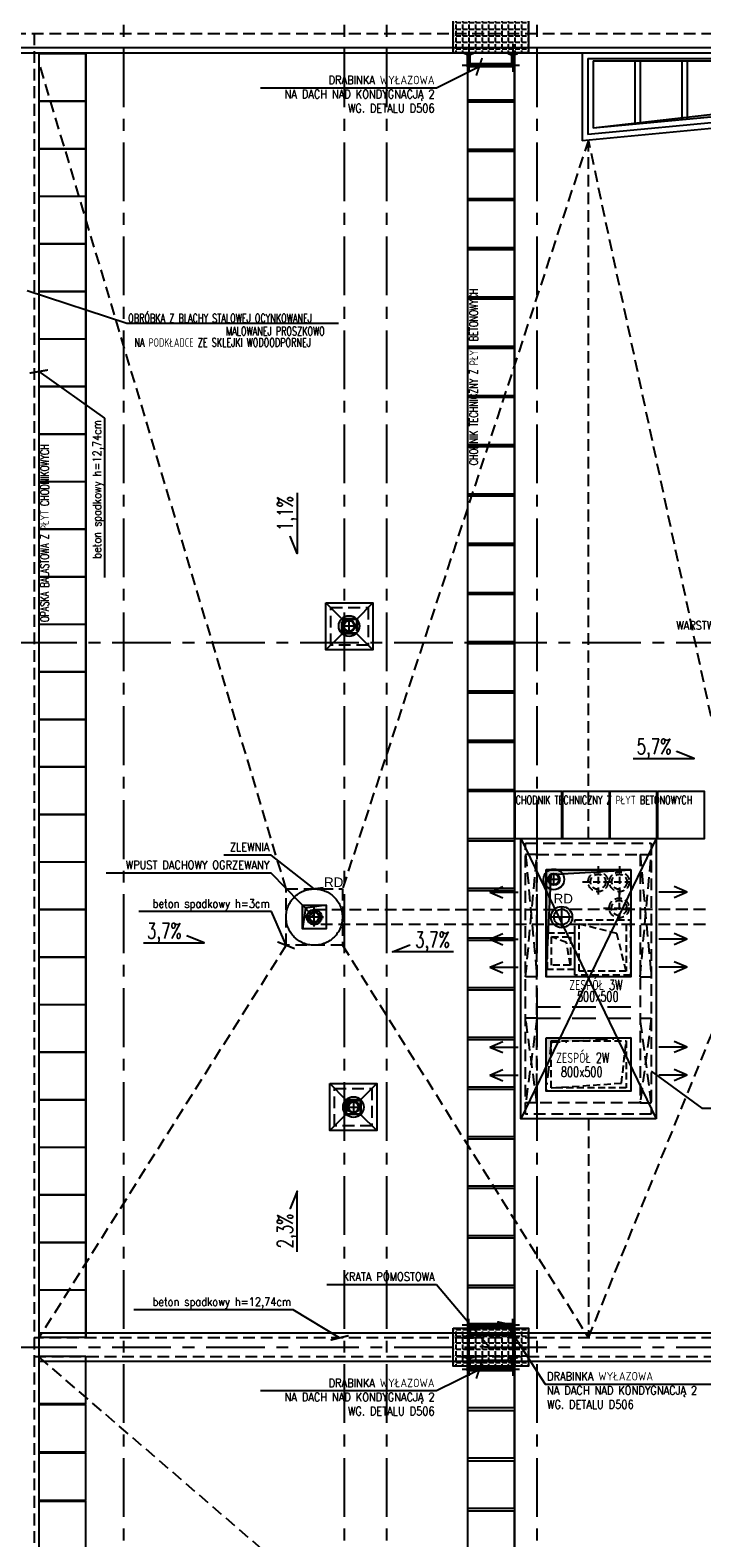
# Model space of a CAD drawing. Extents: x 41755 to 123924, y -112333 to 86187.
# Tile 21 of 256: x 100422 to 101136, y -98949 to -97344. Entities that reach past the tile are written whole.
import ezdxf
from ezdxf.enums import TextEntityAlignment as Align

# ---------------------------------------------------------------- set-up
doc = ezdxf.new("R2010")
doc.units = 0
doc.header["$LTSCALE"] = 50
for name, pattern in [('ACAD_ISO02W100', [15, 12, -3]), ('ACAD_ISO10W100', [18.5, 12, -3, 0.5, -3]), ('CENTER', [2, 1.25, -0.25, 0.25, -0.25]), ('DASHDOT', [1, 0.5, -0.25, 0, -0.25]), ('DASHED', [0.75, 0.5, -0.25])]:
    doc.linetypes.add(name, pattern=pattern)
doc.layers.get('0').update_dxf_attribs({"color": 101, "linetype": 'CONTINUOUS'})
for name, color, linetype in [('Ele-balustrada', 8, 'CONTINUOUS'), ('Ins-kan', 54, 'CONTINUOUS'), ('Ins-went', 141, 'CONTINUOUS'), ('Ins-wod', 4, 'CONTINUOUS'), ('Okn---okna', 5, 'CONTINUOUS'), ('Opis-spadki', 61, 'CONTINUOUS'), ('Os-osie glowne', 1, 'CENTER'), ('Pzt-chodniki-hatch', 252, 'CONTINUOUS'), ('Sch-opis', 51, 'CONTINUOUS'), ('W-idok', 8, 'CONTINUOUS'), ('W-idok pod', 5, 'DASHED'), ('W-izol-w', 144, 'CONTINUOUS'), ('W-otwor-strop', 1, 'CONTINUOUS'), ('W-widok-spadki', 61, 'CONTINUOUS')]:
    doc.layers.add(name, color=color, linetype=linetype)
doc.styles.add('ROMANS', font='romans', dxfattribs={"width": 0.85})
doc.styles.add('tab-bud$0$ROMANS', font='romans', dxfattribs={"width": 0.7})
doc.styles.add('TYTUL2', font='ARIAL.TTF')
doc.dimstyles.new('CHMIELNA', dxfattribs={"dimscale": 3.5, "dimtxt": 4, "dimasz": 1.5, "dimexe": 3, "dimexo": 0, "dimgap": 1, "dimtad": 1, "dimdec": 1, "dimrnd": 0.5, "dimzin": 12, "dimdsep": 46, "dimtxsty": 'ROMANS', "dimblk": 'DIMTICK', "dimcen": 0.09, "dimse1": 1, "dimse2": 1, "dimclrd": 143, "dimclrt": 53, "dimadec": 0, "dimazin": 0, "dimtfac": 1, "dimtdec": 1, "dimtix": 1, "dimtmove": 2, "dimatfit": 2, "dimldrblk": 'ARCHTICK', "dimfxl": 0, "dimtolj": 1, "dimtzin": 0, "dimarcsym": 0})

# ---------------------------------------------------------------- blocks, each defined once
blk = doc.blocks.new('_SKGJFKGJFGKHGJ')
blk.add_line((-13.5, -53.9), (-13.5, 6.9))
at = {"linetype": 'DASHDOT', "ltscale": 5, "flags": 128}
for points in [[(9.4, 0), (-20.4, 0)], [(9.4, -47), (-20.4, -47)]]:
    blk.add_lwpolyline(points, dxfattribs=at)
at = {"flags": 128}
for points in [[(-1.9, -48.5), (-15, -48.5), (-15, 1.5), (-1.9, 1.5)], [(-1.9, -45.5), (-12, -45.5), (-12, -1.5), (-1.9, -1.5)]]:
    blk.add_lwpolyline(points, dxfattribs=at)
for points in [[(0, 5), (0, -5), (-1, -5, -0.199443), (-1, 5)], [(0, -52), (0, -42), (-1, -42, 0.199443), (-1, -52)]]:
    blk.add_lwpolyline(points, format="xyb", close=True, dxfattribs=at)
at = {"linetype": 'DASHED', "ltscale": 0.1, "flags": 128}
for points in [[(-1.9, 1.5), (0, 1.5)], [(-1.9, -1.5), (0, -1.5)], [(0, -45.5), (-1.9, -45.5)], [(0, -48.5), (-1.9, -48.5)]]:
    blk.add_lwpolyline(points, dxfattribs=at)
blk = doc.blocks.new('DIMTICK')
for p, q in [((-1, 0), (1, 0)), ((0, 1), (0, -1))]:
    blk.add_line(p, q)
at = {"const_width": 0.141}
blk.add_lwpolyline([(0.71, 0.71), (-0.71, -0.71)], dxfattribs=at)
blk = doc.blocks.new('_kgjdskfgjkfh')
at = {"linetype": 'ACAD_ISO10W100'}
for p, q in [((10, 0), (-10, 0)), ((0, 10), (0, -10))]:
    blk.add_line(p, q, dxfattribs=at)
at = {"linetype": 'Continuous', "ltscale": 7}
for p, q in [((-8, 0), (-5, 0)), ((-7.6, 2.5), (-4.8, 1.5)), ((-6.5, 4.7), (-4, 2.9)), ((-4.7, 6.5), (-2.9, 4)), ((-2.5, 7.6), (-1.5, 4.8)), ((0, 8), (0, 5)), ((2.5, 7.6), (1.5, 4.8)), ((4.7, 6.5), (2.9, 4)), ((6.5, 4.7), (4, 2.9)), ((7.6, 2.5), (4.8, 1.5)), ((8, 0), (5, 0)), ((-7.6, -2.5), (-4.8, -1.5)), ((-6.5, -4.7), (-4, -2.9)), ((-4.7, -6.5), (-2.9, -4)), ((-2.5, -7.6), (-1.5, -4.8)), ((0, -8), (0, -5)), ((2.5, -7.6), (1.5, -4.8)), ((4.7, -6.5), (2.9, -4)), ((6.5, -4.7), (4, -2.9)), ((7.6, -2.5), (4.8, -1.5))]:
    blk.add_line(p, q, dxfattribs=at)
at = {"linetype": 'ACAD_ISO02W100'}
blk.add_circle((0, 0), 30, dxfattribs=at)
at = {"linetype": 'Continuous', "ltscale": 7}
for radius in [8, 5]:
    blk.add_circle((0, 0), radius, dxfattribs=at)
blk = doc.blocks.new('_kdjkgjksjhgkfhh')
for p, q in [((-11.2, 0), (11.2, 0)), ((0, 11.2), (0, -11.2))]:
    blk.add_line(p, q)
for radius in [11.3, 8.25]:
    blk.add_circle((0, 0), radius)
blk = doc.blocks.new('SPADKI')
at = {"ltscale": 25}
blk.add_lwpolyline([(0, 0), (0, -70), (-8, -50), (-8, -50)], dxfattribs=at)
at = {"ltscale": 25, "style": 'ROMANS', "width": 0.7}
blk.add_attdef('SP%', text='', height=18, rotation=90, dxfattribs=at).set_placement((-4.9, -24), align=Align.CENTER)
blk = doc.blocks.new('_STRZAŁKA_WENT')
for q in [(-6, -14), (0, -30.2), (6, -14)]:
    blk.add_line((0, 0), q)

msp = doc.modelspace()

# ---------------------------------------------------------------- hatches: boundary and pattern name
at = {"layer": 'W-idok'}
h = msp.add_hatch(dxfattribs=at)
h.set_pattern_fill('ANGLE', color=256, style=0)
h.set_pattern_definition([(360, (48983.4185, 565.478), (2e-15, 6.985), [5.08, -1.905]), (90, (48983.4185, 565.478), (-6.985, 2e-15), [5.08, -1.905])])
h.paths.add_polyline_path([(100871.934, -97327.824), (100951.934, -97327.824), (100951.934, -97368.324), (100871.934, -97368.324)])
h = msp.add_hatch(dxfattribs=at)
h.set_pattern_fill('ANGLE', color=256, style=0)
h.set_pattern_definition([(360, (48983.4185, -832.272), (2e-15, 6.985), [5.08, -1.905]), (90, (48983.4185, -832.272), (-6.985, 2e-15), [5.08, -1.905])])
h.paths.add_polyline_path([(100871.934, -98725.574), (100951.934, -98725.574), (100951.934, -98766.074), (100871.934, -98766.074)])
at = {"layer": 'W-otwor-strop'}
for points in [[(101520.966, -97376.824), (101520.966, -97401.501), (101020.966, -97448.757), (101510.966, -97392.401)], [(100736.599, -98275.563), (100714.599, -98278.563), (100711.599, -98300.563), (100711.599, -98275.563)]]:
    msp.add_hatch(color=256, dxfattribs=at).paths.add_polyline_path(points)
at = {"layer": 'W-otwor-strop', "linetype": 'DASHDOT', "ltscale": 0.5}
for points in [[(100769.029, -97970.824), (100754.029, -97970.824), (100754.029, -97985.824), (100756.029, -97972.824)], [(100970.966, -98473.247), (100970.966, -98416.668), (101060.966, -98416.668), (100975.966, -98421.668)], [(100772.966, -98482.824), (100757.966, -98482.824), (100757.966, -98497.824), (100760.966, -98485.824)]]:
    msp.add_hatch(color=256, dxfattribs=at).paths.add_polyline_path(points)
at = {"layer": 'W-otwor-strop', "ltscale": 0.5}
msp.add_hatch(color=256, dxfattribs=at).paths.add_polyline_path([(101060.966, -98237.824), (100970.966, -98237.824), (100970.966, -98351.722), (100975.966, -98242.824)])

# ---------------------------------------------------------------- linework, layer by layer
at = {"layer": 'Ins-kan', "linetype": 'Continuous', "ltscale": 0.3}
for p, q in [((100761.034, -97984.73), (100761.034, -97972.13)), ((100767.334, -97978.43), (100754.734, -97978.43)), ((100765.723, -98483.974), (100765.723, -98496.552)), ((100759.434, -98490.263), (100772.012, -98490.263))]:
    msp.add_line(p, q, dxfattribs=at)
at = {"layer": 'Ins-kan'}
for p, q in [((100978.978, -98254.282), (100978.978, -98241.682)), ((100985.278, -98247.982), (100972.678, -98247.982))]:
    msp.add_line(p, q, dxfattribs=at)
at = {"layer": 'Ins-kan', "linetype": 'Continuous', "ltscale": 0.3}
for centre, radius in [((100761.034, -97978.43), 11), ((100761.034, -97978.43), 6.3), ((100761.034, -97978.43), 5.5), ((100765.723, -98490.263), 11)]:
    msp.add_circle(centre, radius, dxfattribs=at)
at = {"layer": 'Ins-kan'}
for radius in [11, 6.3, 5.5]:
    msp.add_circle((100978.978, -98247.982), radius, dxfattribs=at)
at = {"layer": 'Ins-kan', "linetype": 'Continuous', "ltscale": 0.3, "extrusion": (0, 0, -1)}
for major_axis in [(4.447, 4.447), (3.882, 3.882)]:
    msp.add_ellipse((100765.723, -98490.263), major_axis=major_axis, ratio=1, start_param=-0.78539816, end_param=5.49778714, dxfattribs=at)
at = {"layer": 'Ins-went', "linetype": 'DASHED', "ltscale": 0.3}
for p, q in [((101026.049, -98233.943), (101026.049, -98267.199)), ((101026.049, -98233.943), (101026.049, -98267.199)), ((101048.693, -98233.943), (101048.693, -98267.199)), ((101048.693, -98233.943), (101048.693, -98267.199)), ((101009.421, -98250.571), (101042.677, -98250.571)), ((101009.421, -98250.571), (101042.677, -98250.571)), ((101032.065, -98250.571), (101065.321, -98250.571)), ((101032.065, -98250.571), (101065.321, -98250.571)), ((101048.455, -98261.789), (101048.455, -98295.045)), ((101048.455, -98261.789), (101048.455, -98295.045)), ((101031.827, -98278.417), (101065.083, -98278.417)), ((101031.827, -98278.417), (101065.083, -98278.417)), ((101001.466, -98350.024), (101001.466, -98291.024)), ((101001.466, -98291.024), (101060.466, -98291.024)), ((101060.466, -98291.024), (101060.466, -98350.024)), ((100972.056, -98343.682), (100972.056, -98304.682)), ((100972.056, -98304.682), (101001.056, -98304.682)), ((100992.556, -98315.182), (100976.556, -98309.182)), ((100976.556, -98339.182), (100976.556, -98309.182)), ((100976.556, -98309.182), (100996.556, -98309.182)), ((100996.556, -98309.182), (100996.556, -98339.182)), ((101001.056, -98304.682), (101001.056, -98343.682)), ((101045.966, -98305.524), (101005.966, -98295.524)), ((101005.966, -98345.524), (101005.966, -98295.524)), ((101005.966, -98295.524), (101055.966, -98295.524)), ((101055.966, -98345.524), (101045.966, -98305.524)), ((101055.966, -98295.524), (101055.966, -98345.524)), ((100996.556, -98339.182), (100992.556, -98315.182)), ((100996.556, -98339.182), (100976.556, -98339.182)), ((101001.056, -98343.682), (100972.056, -98343.682)), ((101060.466, -98350.024), (101001.466, -98350.024)), ((101055.966, -98345.524), (101005.966, -98345.524)), ((100975.966, -98469.821), (100975.966, -98419.821)), ((100975.966, -98419.821), (101055.966, -98419.821)), ((101055.966, -98419.821), (101055.966, -98469.821)), ((101055.966, -98469.821), (100975.966, -98469.821))]:
    msp.add_line(p, q, dxfattribs=at)
msp.add_lwpolyline([(100975.966, -98469.821), (101050.966, -98464.821), (101055.966, -98419.821)], dxfattribs=at)
for centre, radius in [((101026.049, -98250.571), 10.56), ((101026.049, -98250.571), 10.56), ((101026.049, -98250.571), 8), ((101026.049, -98250.571), 8), ((101048.693, -98250.571), 10.56), ((101048.693, -98250.571), 10.56), ((101048.693, -98250.571), 8), ((101048.693, -98250.571), 8), ((101048.455, -98278.417), 10.56), ((101048.455, -98278.417), 10.56), ((101048.455, -98278.417), 8), ((101048.455, -98278.417), 8)]:
    msp.add_circle(centre, radius, dxfattribs=at)
at = {"layer": 'Ins-wod', "linetype": 'DASHED', "ltscale": 0.5}
for points in [[(100724.052, -98280.074), (100987.216, -98280.074)], [(101215.18, -98280.074), (100987.216, -98280.074)], [(100987.216, -98296.074), (100724.052, -98296.074)], [(101215.18, -98296.074), (100987.216, -98296.074)]]:
    msp.add_lwpolyline(points, dxfattribs=at)
at = {"layer": 'Okn---okna'}
for p, q in [((101008.966, -97368.324), (101532.966, -97368.324)), ((101014.966, -97374.324), (101526.966, -97374.324)), ((101532.966, -97412.42), (101008.966, -97461.945)), ((101526.966, -97406.96), (101014.966, -97455.351)), ((101520.966, -97401.501), (101020.966, -97448.757))]:
    msp.add_line(p, q, dxfattribs=at)
for points in [[(101008.966, -97368.324), (101008.966, -97461.945)], [(101014.966, -97374.324), (101014.966, -97455.351)], [(101020.966, -97376.824), (101020.966, -97448.757)], [(101020.966, -97376.824), (101520.966, -97376.824)], [(101064.966, -97376.824), (101064.966, -97444.599)], [(101070.966, -97376.824), (101070.966, -97444.031)], [(101114.966, -97376.824), (101114.966, -97439.873)], [(101120.966, -97376.824), (101120.966, -97439.306)]]:
    msp.add_lwpolyline(points, dxfattribs=at)
at = {"layer": 'Os-osie glowne'}
for points in [[(100520.966, -96063.824), (100520.966, -102110.824)], [(100755.966, -96063.824), (100755.966, -102110.824)], [(100800.966, -96063.824), (100800.966, -102040.824)], [(100960.966, -96063.824), (100960.966, -102040.824)], [(99508.966, -97995.824), (111775.966, -97995.824)], [(99508.966, -98745.824), (111775.966, -98745.824)]]:
    msp.add_lwpolyline(points, dxfattribs=at)
at = {"layer": 'Pzt-chodniki-hatch'}
for points in [[(100430.966, -97369.624), (100430.966, -97419.624), (100480.966, -97419.624), (100480.966, -97369.624)], [(100886.934, -97368.324), (100886.934, -97418.324), (100936.934, -97418.324), (100936.934, -97368.324)], [(100430.966, -97420.224), (100430.966, -97470.224), (100480.966, -97470.224), (100480.966, -97420.224)], [(100886.934, -97420.949), (100886.934, -97470.949), (100936.934, -97470.949), (100936.934, -97420.949)], [(100430.966, -97470.824), (100430.966, -97520.824), (100480.966, -97520.824), (100480.966, -97470.824)], [(100886.934, -97473.349), (100886.934, -97523.349), (100936.934, -97523.349), (100936.934, -97473.349)], [(100430.966, -97521.424), (100430.966, -97571.424), (100480.966, -97571.424), (100480.966, -97521.424)], [(100886.934, -97525.749), (100886.934, -97575.749), (100936.934, -97575.749), (100936.934, -97525.749)], [(100430.966, -97572.024), (100430.966, -97622.024), (100480.966, -97622.024), (100480.966, -97572.024)], [(100886.934, -97578.149), (100886.934, -97628.149), (100936.934, -97628.149), (100936.934, -97578.149)], [(100430.966, -97622.624), (100430.966, -97672.624), (100480.966, -97672.624), (100480.966, -97622.624)], [(100886.934, -97630.549), (100886.934, -97680.549), (100936.934, -97680.549), (100936.934, -97630.549)], [(100430.966, -97673.224), (100430.966, -97723.224), (100480.966, -97723.224), (100480.966, -97673.224)], [(100886.934, -97682.949), (100886.934, -97732.949), (100936.934, -97732.949), (100936.934, -97682.949)], [(100430.966, -97723.824), (100430.966, -97773.824), (100480.966, -97773.824), (100480.966, -97723.824)], [(100886.934, -97735.349), (100886.934, -97785.349), (100936.934, -97785.349), (100936.934, -97735.349)], [(100430.966, -97774.424), (100430.966, -97824.424), (100480.966, -97824.424), (100480.966, -97774.424)], [(100886.934, -97787.749), (100886.934, -97837.749), (100936.934, -97837.749), (100936.934, -97787.749)], [(100430.966, -97825.024), (100430.966, -97875.024), (100480.966, -97875.024), (100480.966, -97825.024)], [(100886.934, -97840.149), (100886.934, -97890.149), (100936.934, -97890.149), (100936.934, -97840.149)], [(100430.966, -97875.624), (100430.966, -97925.624), (100480.966, -97925.624), (100480.966, -97875.624)], [(100886.934, -97892.549), (100886.934, -97942.549), (100936.934, -97942.549), (100936.934, -97892.549)], [(100430.966, -97926.224), (100430.966, -97976.224), (100480.966, -97976.224), (100480.966, -97926.224)], [(100886.934, -97944.949), (100886.934, -97994.949), (100936.934, -97994.949), (100936.934, -97944.949)], [(100430.966, -97976.824), (100430.966, -98026.824), (100480.966, -98026.824), (100480.966, -97976.824)], [(100886.934, -97997.349), (100886.934, -98047.349), (100936.934, -98047.349), (100936.934, -97997.349)], [(100430.966, -98027.424), (100430.966, -98077.424), (100480.966, -98077.424), (100480.966, -98027.424)], [(100886.934, -98049.749), (100886.934, -98099.749), (100936.934, -98099.749), (100936.934, -98049.749)], [(100430.966, -98078.024), (100430.966, -98128.024), (100480.966, -98128.024), (100480.966, -98078.024)], [(100886.934, -98102.149), (100886.934, -98152.149), (100936.934, -98152.149), (100936.934, -98102.149)], [(100430.966, -98128.624), (100430.966, -98178.624), (100480.966, -98178.624), (100480.966, -98128.624)], [(100886.934, -98154.549), (100886.934, -98204.549), (100936.934, -98204.549), (100936.934, -98154.549)], [(100937.484, -98154.549), (100937.484, -98204.549), (100987.484, -98204.549), (100987.484, -98154.549)], [(100988.034, -98154.549), (100988.034, -98204.549), (101038.034, -98204.549), (101038.034, -98154.549)], [(101038.584, -98154.549), (101038.584, -98204.549), (101088.584, -98204.549), (101088.584, -98154.549)], [(101089.134, -98154.549), (101089.134, -98204.549), (101139.134, -98204.549), (101139.134, -98154.549)], [(100430.966, -98179.224), (100430.966, -98229.224), (100480.966, -98229.224), (100480.966, -98179.224)], [(100886.934, -98207.359), (100886.934, -98257.359), (100936.934, -98257.359), (100936.934, -98207.359)], [(100430.966, -98229.824), (100430.966, -98279.824), (100480.966, -98279.824), (100480.966, -98229.824)], [(100886.934, -98260.169), (100886.934, -98310.169), (100936.934, -98310.169), (100936.934, -98260.169)], [(100430.966, -98280.424), (100430.966, -98330.424), (100480.966, -98330.424), (100480.966, -98280.424)], [(100886.934, -98312.979), (100886.934, -98362.979), (100936.934, -98362.979), (100936.934, -98312.979)], [(100430.966, -98331.024), (100430.966, -98381.024), (100480.966, -98381.024), (100480.966, -98331.024)], [(100886.934, -98365.789), (100886.934, -98415.789), (100936.934, -98415.789), (100936.934, -98365.789)], [(100430.966, -98381.624), (100430.966, -98431.624), (100480.966, -98431.624), (100480.966, -98381.624)], [(100886.934, -98418.599), (100886.934, -98468.599), (100936.934, -98468.599), (100936.934, -98418.599)], [(100430.966, -98432.224), (100430.966, -98482.224), (100480.966, -98482.224), (100480.966, -98432.224)], [(100886.934, -98471.409), (100886.934, -98521.409), (100936.934, -98521.409), (100936.934, -98471.409)], [(100430.966, -98482.824), (100430.966, -98532.824), (100480.966, -98532.824), (100480.966, -98482.824)], [(100430.966, -98533.424), (100430.966, -98583.424), (100480.966, -98583.424), (100480.966, -98533.424)], [(100886.934, -98524.219), (100886.934, -98574.219), (100936.934, -98574.219), (100936.934, -98524.219)], [(100886.934, -98577.029), (100886.934, -98627.029), (100936.934, -98627.029), (100936.934, -98577.029)], [(100430.966, -98584.024), (100430.966, -98634.024), (100480.966, -98634.024), (100480.966, -98584.024)], [(100886.934, -98629.839), (100886.934, -98679.839), (100936.934, -98679.839), (100936.934, -98629.839)], [(100430.966, -98634.624), (100430.966, -98684.624), (100480.966, -98684.624), (100480.966, -98634.624)], [(100430.966, -98685.224), (100430.966, -98735.224), (100480.966, -98735.224), (100480.966, -98685.224)], [(100886.934, -98682.649), (100886.934, -98732.649), (100936.934, -98732.649), (100936.934, -98682.649)], [(100430.966, -98755.824), (100430.966, -98805.824), (100480.966, -98805.824), (100480.966, -98755.824)], [(100886.934, -98759.883), (100886.934, -98809.883), (100936.934, -98809.883), (100936.934, -98759.883)], [(100430.966, -98807.254), (100430.966, -98857.254), (100480.966, -98857.254), (100480.966, -98807.254)], [(100886.934, -98813.383), (100886.934, -98863.383), (100936.934, -98863.383), (100936.934, -98813.383)], [(100430.966, -98858.684), (100430.966, -98908.684), (100480.966, -98908.684), (100480.966, -98858.684)], [(100886.934, -98866.883), (100886.934, -98916.883), (100936.934, -98916.883), (100936.934, -98866.883)], [(100430.966, -98910.114), (100430.966, -98960.114), (100480.966, -98960.114), (100480.966, -98910.114)], [(100886.934, -98920.383), (100886.934, -98970.383), (100936.934, -98970.383), (100936.934, -98920.383)]]:
    msp.add_lwpolyline(points, close=True, dxfattribs=at)
for points in [[(100886.934, -97383.324), (100886.934, -99077.383)], [(100936.934, -98204.549), (100936.934, -99027.383)]]:
    msp.add_lwpolyline(points, dxfattribs=at)
at = {"layer": 'Sch-opis'}
for p, q in [((101082.688, -98451.88), (101136.355, -98491.381)), ((101136.355, -98491.381), (101261.224, -98491.381))]:
    msp.add_line(p, q, dxfattribs=at)
msp.add_lwpolyline([(100749.837, -97656.558), (100524.56, -97656.558), (100418.586, -97621.637)], dxfattribs=at)
at = {"layer": 'W-idok'}
for points in [[(100871.934, -97327.824), (100951.934, -97327.824), (100951.934, -97368.324), (100871.934, -97368.324)], [(100871.934, -98725.574), (100951.934, -98725.574), (100951.934, -98766.074), (100871.934, -98766.074)]]:
    msp.add_lwpolyline(points, close=True, dxfattribs=at)
at = {"layer": 'W-idok', "linetype": 'DASHED', "ltscale": 0.5}
for points in [[(100310.966, -97347.824), (102380.966, -97347.824)], [(100425.966, -97347.824), (100425.966, -99993.824)], [(100960.966, -98221.549), (100948.966, -98221.549)], [(100948.966, -98351.549), (100960.966, -98221.549)], [(100948.966, -98221.549), (100960.966, -98351.549)], [(101070.688, -98221.549), (101082.688, -98221.549)], [(101070.688, -98351.549), (101082.688, -98221.549)], [(101070.688, -98221.549), (101082.688, -98351.549)], [(100960.966, -98351.549), (100948.966, -98351.549)], [(101070.688, -98351.549), (101082.688, -98351.549)], [(100960.966, -98395.758), (100948.966, -98395.758)], [(100960.966, -98485.758), (100948.966, -98395.758)], [(100960.966, -98395.758), (100948.966, -98485.758)], [(101070.688, -98395.758), (101082.688, -98395.758)], [(101070.688, -98485.758), (101082.688, -98485.758), (101070.688, -98395.758)], [(101082.688, -98395.758), (101070.688, -98485.758)], [(100960.966, -98485.758), (100948.966, -98485.758)]]:
    msp.add_lwpolyline(points, dxfattribs=at)
at = {"layer": 'W-idok'}
for points in [[(100480.966, -97368.324), (100480.966, -98154.549)], [(100936.934, -97383.324), (100936.934, -98154.549)], [(100480.966, -98154.549), (100480.966, -98735.824)]]:
    msp.add_lwpolyline(points, dxfattribs=at)
at = {"layer": 'W-idok', "linetype": 'DASHED', "ltscale": 0.5}
for points in [[(100741.529, -97958.824), (100781.529, -97958.824), (100781.529, -97998.824), (100741.529, -97998.824)], [(100753.529, -97970.824), (100769.529, -97970.824), (100769.529, -97986.824), (100753.529, -97986.824)], [(101082.688, -98497.758), (100948.966, -98497.758), (100948.966, -98209.549), (101082.688, -98209.549)], [(101070.688, -98485.758), (100960.966, -98485.758), (100960.966, -98221.549), (101070.688, -98221.549)], [(101070.688, -98485.758), (100960.966, -98485.758), (100960.966, -98221.549), (101070.688, -98221.549)], [(101070.688, -98485.758), (100960.966, -98485.758), (100960.966, -98221.549), (101070.688, -98221.549)], [(100745.466, -98470.324), (100785.466, -98470.324), (100785.466, -98510.324), (100745.466, -98510.324)], [(100757.466, -98482.324), (100773.466, -98482.324), (100773.466, -98498.324), (100757.466, -98498.324)], [(100425.966, -98755.824), (102385.966, -98755.824), (102385.966, -98735.824), (100425.966, -98735.824)]]:
    msp.add_lwpolyline(points, close=True, dxfattribs=at)
at = {"layer": 'W-idok', "linetype": 'DASHED'}
for points in [[(100960.966, -98383.758), (101070.688, -98383.758)], [(100960.966, -98395.758), (101070.688, -98395.758)]]:
    msp.add_lwpolyline(points, dxfattribs=at)
at = {"layer": 'W-idok pod', "linetype": 'Continuous'}
msp.add_lwpolyline([(100290.686, -97368.324), (102380.966, -97368.324)], dxfattribs=at)
at = {"layer": 'W-izol-w', "linetype": 'Continuous'}
for points in [[(100295.966, -97362.824), (102380.966, -97362.824)], [(100430.966, -97368.324), (100430.966, -99095.824)], [(100736.529, -97953.824), (100753.307, -97970.602)], [(100769.244, -97971.109), (100786.529, -97953.824)], [(100736.529, -98003.824), (100753.713, -97986.64)], [(100768.863, -97986.158), (100786.529, -98003.824)], [(100943.966, -98204.549), (101087.688, -98502.758)], [(101087.688, -98204.549), (100943.966, -98502.758)], [(100740.466, -98465.324), (100757.244, -98482.102)], [(100773.181, -98482.609), (100790.466, -98465.324)], [(100740.466, -98515.324), (100757.65, -98498.14)], [(100772.8, -98497.658), (100790.466, -98515.324)], [(102380.966, -98730.824), (100430.966, -98730.824)], [(102380.966, -98760.824), (100430.966, -98760.824)]]:
    msp.add_lwpolyline(points, dxfattribs=at)
for points in [[(100736.529, -97953.824), (100786.529, -97953.824), (100786.529, -98003.824), (100736.529, -98003.824)], [(101087.688, -98502.758), (100943.966, -98502.758), (100943.966, -98204.549), (101087.688, -98204.549)], [(100740.466, -98465.324), (100790.466, -98465.324), (100790.466, -98515.324), (100740.466, -98515.324)]]:
    msp.add_lwpolyline(points, close=True, dxfattribs=at)
at = {"layer": 'W-otwor-strop'}
for p, q in [((101020.966, -97376.824), (101520.966, -97376.824)), ((101520.966, -97401.501), (101020.966, -97448.757))]:
    msp.add_line(p, q, dxfattribs=at)
for points in [[(101020.966, -97376.824), (101020.966, -97448.757)], [(101520.966, -97376.824), (101510.966, -97392.401), (101020.966, -97448.757)]]:
    msp.add_lwpolyline(points, dxfattribs=at)
at = {"layer": 'W-otwor-strop', "linetype": 'DASHDOT', "ltscale": 0.5}
for points in [[(100754.029, -97970.824), (100769.029, -97970.824), (100769.029, -97985.824), (100754.029, -97985.824)], [(100772.966, -98482.824), (100757.966, -98482.824), (100757.966, -98497.824), (100760.966, -98485.824), (100772.966, -98482.824)]]:
    msp.add_lwpolyline(points, close=True, dxfattribs=at)
for points in [[(100769.029, -97970.824), (100754.029, -97970.824), (100754.029, -97985.824), (100756.029, -97972.824), (100769.029, -97970.824)], [(100970.966, -98473.247), (100970.966, -98416.668), (101060.966, -98416.668), (100975.966, -98421.668), (100970.966, -98473.247)]]:
    msp.add_lwpolyline(points, dxfattribs=at)
at = {"layer": 'W-otwor-strop', "ltscale": 0.5}
for points in [[(100970.966, -98237.824), (101060.966, -98237.824), (101060.966, -98351.722), (100970.966, -98351.722)], [(101060.966, -98237.824), (100970.966, -98237.824), (100970.966, -98351.722), (100975.966, -98242.824)]]:
    msp.add_lwpolyline(points, close=True, dxfattribs=at)
at = {"layer": 'W-otwor-strop'}
for points in [[(100711.599, -98275.563), (100736.599, -98275.563), (100736.599, -98300.563), (100711.599, -98300.563)], [(100736.599, -98275.563), (100714.599, -98278.563), (100711.599, -98300.563), (100711.599, -98275.563)], [(100757.966, -98482.824), (100772.966, -98482.824), (100772.966, -98497.824), (100757.966, -98497.824)]]:
    msp.add_lwpolyline(points, close=True, dxfattribs=at)
at = {"layer": 'W-otwor-strop', "linetype": 'Continuous', "ltscale": 0.5}
msp.add_lwpolyline([(100970.966, -98416.668), (101060.966, -98416.668), (101060.966, -98473.247), (100970.966, -98473.247)], close=True, dxfattribs=at)
at = {"layer": 'W-widok-spadki', "linetype": 'DASHED', "ltscale": 0.5}
for points in [[(100694.052, -98258.074), (100430.966, -97377.824)], [(101015.827, -97461.296), (100754.052, -98258.074)], [(101015.827, -98204.549), (101015.827, -97461.296)], [(101185.18, -98258.074), (101015.827, -97461.296)], [(100694.052, -98318.074), (100430.966, -98735.824)], [(100754.052, -98318.074), (101015.827, -98735.824)], [(101015.827, -98735.824), (101185.18, -98318.074)], [(101015.827, -98502.758), (101015.827, -98735.824)], [(101249.966, -99462.824), (100430.966, -98755.824)]]:
    msp.add_lwpolyline(points, dxfattribs=at)
msp.add_lwpolyline([(100694.052, -98258.074), (100754.052, -98258.074), (100754.052, -98318.074), (100694.052, -98318.074)], close=True, dxfattribs=at)

# ---------------------------------------------------------------- block references
at = {"layer": 'Ele-balustrada', "rotation": 89.99999999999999}
for p in [(100888.434, -97368.324), (100888.434, -98755.824)]:
    msp.add_blockref('_SKGJFKGJFGKHGJ', p, dxfattribs=at)
at = {"layer": 'Ele-balustrada', "xscale": -1, "rotation": 89.99999999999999}
msp.add_blockref('_SKGJFKGJFGKHGJ', (100888.434, -98735.824), dxfattribs=at)
at = {"layer": 'Ins-went', "xscale": -1}
for p, rotation in [((100910.728, -98261.549), 89.99999999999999), ((101120.926, -98311.549), 270), ((101120.926, -98341.549), 270), ((100910.728, -98426.337), 89.99999999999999), ((100910.728, -98456.337), 89.99999999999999)]:
    msp.add_blockref('_STRZAŁKA_WENT', p, dxfattribs=dict(at, rotation=rotation))
at = {"layer": 'Ins-went'}
for p, rotation in [((101120.926, -98261.549), 270), ((100910.728, -98311.549), 89.99999999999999), ((100910.728, -98341.549), 89.99999999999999), ((101120.926, -98426.337), 270), ((101120.926, -98456.337), 270)]:
    msp.add_blockref('_STRZAŁKA_WENT', p, dxfattribs=dict(at, rotation=rotation))
at = {"layer": 'Ins-wod', "rotation": 270}
for name, p in [('_kgjdskfgjkfh', (100724.052, -98288.074)), ('_kgjdskfgjkfh', (100724.052, -98288.074)), ('_kdjkgjksjhgkfhh', (100987.216, -98288.074))]:
    msp.add_blockref(name, p, dxfattribs=at)
at = {"layer": 'Opis-spadki', "xscale": 0.9245656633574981, "yscale": 0.924565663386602, "zscale": 0.9245656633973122}
msp.add_blockref('SPADKI', (100705.787, -97836.528), dxfattribs=at).add_auto_attribs({'SP%': '1,1%'})
at = {"layer": 'Opis-spadki'}
ref = msp.add_blockref('SPADKI', (101063.401, -98119.424), dxfattribs=dict(at, xscale=-0.9245656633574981, yscale=0.924565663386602, zscale=0.9245656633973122, rotation=89.99999999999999))
ref.add_attrib('SP%', '5,7%', dxfattribs={"layer": '0', "ltscale": 25, "height": 16.6422, "rotation": 360, "style": 'ROMANS', "width": 0.7}).set_placement((101085.635, -98114.897), align=Align.CENTER)
ref = msp.add_blockref('SPADKI', (100542.312, -98315.561), dxfattribs=dict(at, xscale=-0.9245656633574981, yscale=0.924565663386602, zscale=0.9245656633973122, rotation=89.99999999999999))
ref.add_attrib('SP%', '3,7%', dxfattribs={"layer": '0', "ltscale": 25, "height": 16.6422, "style": 'ROMANS', "width": 0.7}).set_placement((100564.546, -98311.034), align=Align.CENTER)
at = {"layer": 'Opis-spadki', "xscale": 0.9245656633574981, "yscale": 0.924565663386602, "zscale": 0.9245656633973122, "rotation": 270}
msp.add_blockref('SPADKI', (100872.058, -98325.043), dxfattribs=at).add_auto_attribs({'SP%': '3,7%'})
at = {"layer": 'Opis-spadki'}
ref = msp.add_blockref('SPADKI', (100705.787, -98644.336), dxfattribs=dict(at, xscale=-0.9245656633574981, yscale=0.924565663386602, zscale=0.9245656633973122, rotation=180))
ref.add_attrib('SP%', '2,3%', dxfattribs={"layer": '0', "ltscale": 25, "height": 16.6422, "rotation": 90, "style": 'ROMANS', "width": 0.7}).set_placement((100701.259, -98622.103), align=Align.CENTER)

# ---------------------------------------------------------------- texts
at = {"layer": 'Ins-wod', "char_height": 10.2123, "width": 1336.21749, "attachment_point": 1, "style": 'TYTUL2'}
for insert in [(100734.451, -98245.899), (100978.682, -98263.329)]:
    msp.add_mtext('RD', dxfattribs=dict(at, insert=insert))
at = {"layer": 'Sch-opis', "width": 0.7}
for s, height, rotation, style, p in [('CHODNIK TECHNICZNY Z PŁYT BETONOWYCH', 9, 90, 'ROMANS', (100898.192, -97807.297)), ('OPASKA BALASTOWA Z PŁYT CHODNIKOWYCH', 9, 90, 'ROMANS', (100441.64, -97974.027)), ('ZESPÓŁ 3W', 10.7572, 0, 'tab-bud$0$ROMANS', (100995.383, -98365.687)), ('500x500', 10.7572, 0, 'tab-bud$0$ROMANS', (101003.6, -98377.939)), ('ZESPÓŁ 2W', 10.7572, 0, 'tab-bud$0$ROMANS', (100981.397, -98443.27)), (' 800x500', 10.7572, 0, 'tab-bud$0$ROMANS', (100981.397, -98458.15))]:
    msp.add_text(s, height=height, rotation=rotation, dxfattribs=dict(at, style=style)).set_placement(p)
at = {"layer": 'Sch-opis', "style": 'ROMANS', "width": 0.7}
for s, p in [('OBRÓBKA Z BLACHY STALOWEJ OCYNKOWANEJ', (100526.028, -97655.324)), ('MALOWANEJ PROSZKOWO', (100630.128, -97669.106)), ('NA PODKŁADCE ZE SKLEJKI WODOODPORNEJ', (100532.628, -97681.161)), ('CHODNIK TECHNICZNY Z PŁYT BETONOWYCH', (100938.303, -98167.993))]:
    msp.add_text(s, height=9, dxfattribs=at).set_placement(p)
at = {"layer": 'Sch-opis', "char_height": 9, "width": 203.76147, "style": 'ROMANS'}
for s, insert, attachment_point in [('DRABINKA WYŁAZOWA\\PNA DACH NAD KONDYGNACJĄ 2\\PWG. DETALU D506', (100852.084, -97392.878), 3), ('WARSTWY DACHOWE H=34CM', (101257.73, -97973.179), 3), ('ZLEWNIA', (100676.239, -98208.99), 3), ('WPUST DACHOWY OGRZEWANY', (100676.239, -98228.114), 3), ('beton spadkowy h=3cm', (100676.683, -98269.178), 3), ('KRATA POMOSTOWA', (100852.084, -98666.163), 3), ('beton spadkowy h=12,74cm', (100699.517, -98692.853), 3), ('DRABINKA WYŁAZOWA\\PNA DACH NAD KONDYGNACJĄ 2\\PWG. DETALU D506', (100971.783, -98772.167), 1), ('DRABINKA WYŁAZOWA\\PNA DACH NAD KONDYGNACJĄ 2\\PWG. DETALU D506', (100852.084, -98779.286), 3)]:
    msp.add_mtext(s, dxfattribs=dict(at, insert=insert, attachment_point=attachment_point))
at = {"layer": 'Sch-opis', "insert": (100500.287, -97759.107), "char_height": 9, "width": 203.76147, "attachment_point": 9, "rotation": 90, "style": 'ROMANS'}
msp.add_mtext('beton spadkowy h=12,74cm', dxfattribs=at)

# ---------------------------------------------------------------- leaders
at = {"layer": 'Sch-opis'}
for points in [[(100899.546, -97383.324), (100854.092, -97405.945), (100666.899, -97405.945)], [(100430.966, -97707.607), (100500.895, -97757.1), (100500.895, -97926.691)], [(100724.052, -98258.074), (100678.247, -98222.057), (100627.962, -98222.057)], [(100724.052, -98288.074), (100678.247, -98241.181), (100502.665, -98241.181)], [(100694.052, -98318.074), (100678.486, -98282.246), (100537.529, -98282.246)], [(100910.03, -98745.824), (100854.092, -98679.23), (100737.307, -98679.23)], [(100751.018, -98735.824), (100701.524, -98705.921), (100531.933, -98705.921)], [(100928.28, -98720.824), (100969.776, -98785.234), (101156.968, -98785.234)], [(100899.546, -98769.732), (100854.092, -98792.353), (100666.899, -98792.353)]]:
    msp.add_leader(points, dimstyle='CHMIELNA', override={"dimasz": 4, "dimgap": 1, "dimtad": 0}, dxfattribs=at)

doc.saveas('drawing.dxf')
